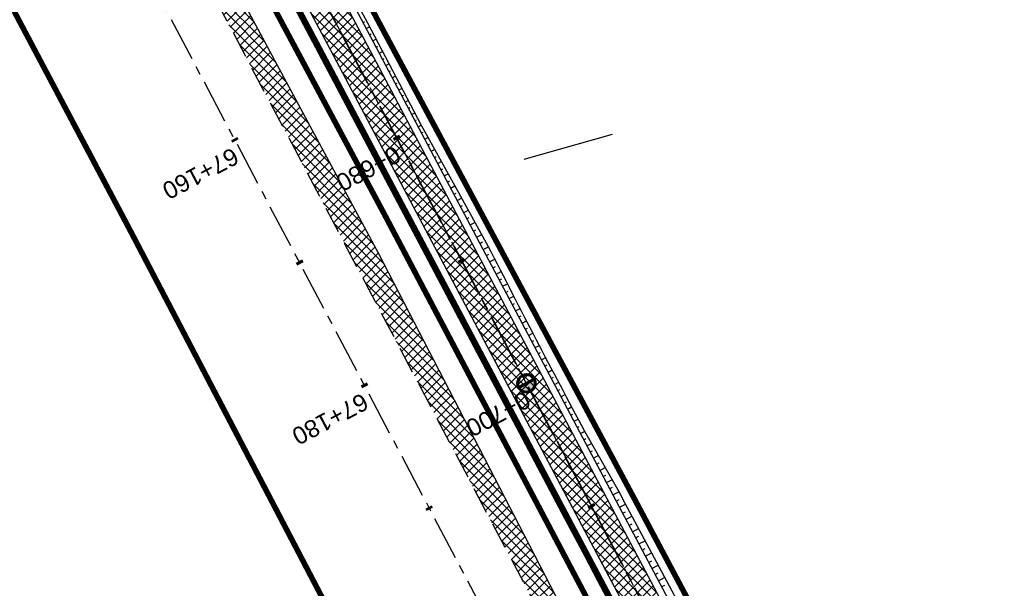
# Model space of a CAD drawing. Header units: metres. Extents: x 7529682 to 7533751, y 5721195 to 5727842.
# Tile 145 of 210: x 7530007 to 7530078, y 5727164 to 5727205. Entities that reach past the tile are written whole.
import ezdxf

# ---------------------------------------------------------------- set-up
doc = ezdxf.new("R2010")
doc.units = ezdxf.units.M
for name, pattern in [('817-dzialki-09-05-04$0$HIDDEN', [0.375, 0.25, -0.125]), ('ACAD_ISO05W100', [33, 24, -3, 0, -3, 0, -3]), ('CENTER', [50.8, 31.75, -6.35, 6.35, -6.35]), ('CENTER2', [28.575, 19.05, -3.175, 3.175, -3.175]), ('HIDDEN', [9.525, 6.35, -3.175])]:
    doc.linetypes.add(name, pattern=pattern)
for name, color, linetype in [('C-DROGI-SYTUACJA', 7, 'Continuous'), ('C-DROGI-SYTUACJA-ETYKIETY', 7, 'Continuous'), ('D-hatch-pobocza', 131, 'Continuous'), ('D-pobocza', 60, 'Continuous'), ('D-rowy', 160, 'Continuous'), ('D-skarpa', 2, 'Continuous'), ('D-skarpa-kreskowanie', 2, 'Continuous')]:
    doc.layers.add(name, color=color, linetype=linetype)
for name, color, linetype, lineweight, true_color in [('D-ewidencja-numery', 7, 'Continuous', 50, 0x40ff00), ('D-hatch-ciag-pieszo-rowerowy', 7, 'Continuous', 13, 0xff9f80), ('D-LR-etap-III', 7, '817-dzialki-09-05-04$0$HIDDEN', 50, 0x00008f), ('D-podzialy-dzialek-Kobior', 7, 'Continuous', 30, 0xff0040)]:
    doc.layers.add(name, color=color, linetype=linetype, lineweight=lineweight, true_color=true_color)
for name, color, linetype, lineweight in [('D-krawędzie', 3, 'Continuous', 30), ('D-obrzeża', 2, 'Continuous', 30), ('D-oś', 10, 'CENTER', 30), ('D-pas-drogowy', 7, 'ACAD_ISO05W100', 50)]:
    doc.layers.add(name, color=color, linetype=linetype, lineweight=lineweight)
doc.layers.add('poprzeczki', color=7, linetype='Continuous', true_color=0x0000c7)
doc.styles.get("Standard").update_dxf_attribs({"font": 'arial.ttf'})
pattern_1 = [(45, (0, 0), (-0.33675960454, 0.33675960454), []), (135, (0, 0), (-0.33675960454, -0.33675960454), [])]

# ---------------------------------------------------------------- blocks, each defined once
blk = doc.blocks.new('AeccTickLine')
at = {"color": 0, "linetype": 'ByBlock', "lineweight": -2}
blk.add_line((0, 1), (0, -1), dxfattribs=at)
blk = doc.blocks.new('kilometraz')
at = {"linetype": 'ByBlock', "lineweight": -2}
blk.add_hatch(color=0, dxfattribs=at).paths.add_polyline_path([(0, -0.28125, 0.41421356), (0.28125, 0, 0.41421356), (0, 0.28125)])
at = {"color": 0, "linetype": 'ByBlock', "lineweight": -2}
blk.add_line((0, 0.28125), (0, -0.28125), dxfattribs=at)
blk.add_circle((0, 0), 0.28125, dxfattribs=at)

msp = doc.modelspace()

# ---------------------------------------------------------------- hatches: boundary and pattern name
at = {"layer": 'D-hatch-ciag-pieszo-rowerowy'}
h = msp.add_hatch(dxfattribs=at)
h.set_pattern_fill('ANSI37', color=256, scale=0.15, style=0)
h.set_pattern_definition(pattern_1)
h.paths.add_polyline_path([(7530087.679, 5727092.356), (7530089.826, 5727093.645), (7530088.918, 5727095.394), (7530067.691, 5727136.19), (7530050.056, 5727169.469), (7530031.716, 5727204.157), (7530016.024, 5727233.702), (7529998.202, 5727267.634), (7529996.2, 5727266.069), (7530013.813, 5727232.534), (7530029.507, 5727202.986), (7530047.847, 5727168.299), (7530065.478, 5727135.027), (7530086.699, 5727094.242)])
at = {"layer": 'D-hatch-pobocza'}
h = msp.add_hatch(dxfattribs=at)
h.set_pattern_fill('ANSI37', color=256, scale=0.15, style=0)
h.set_pattern_definition(pattern_1)
h.paths.add_polyline_path([(7530033.2, 5727187.89), (7530019.74, 5727212.96), (7530009.31, 5727233.03), (7529993.271, 5727263.708), (7529991.738, 5727262.452), (7530006.702, 5727234.141), (7530044.198, 5727163.133), (7530082.89, 5727090.2), (7530088.411, 5727079.773), (7530090.482, 5727079.128), (7530082.53, 5727094.32), (7530071.3, 5727115.82), (7530059.02, 5727138.69), (7530045.92, 5727163.31)])

# ---------------------------------------------------------------- linework, layer by layer
at = {"layer": 'C-DROGI-SYTUACJA', "color": 10, "linetype": 'CENTER2', "lineweight": 35, "ltscale": 0.2}
msp.add_lwpolyline([(7529994.785, 5727271.452), (7530014.919, 5727233.118), (7530030.611, 5727203.571), (7530048.952, 5727168.884), (7530066.584, 5727135.609), (7530088.792, 5727092.929), (7530119.442, 5727037.047), (7530133.98, 5727010.094), (7530160.017, 5726961.45), (7530183.787, 5726917.333), (7530204.666, 5726877.528), (7530227.909, 5726832.904), (7530259.102, 5726774.826, 0.063585), (7530264.989, 5726766.578), (7530268.47, 5726762.818, -0.065084), (7530272.969, 5726756.475), (7530281.424, 5726740.504, -0.065084)], format="xyb", dxfattribs=at)
at = {"layer": 'D-ewidencja-numery', "color": 12, "ltscale": 15, "true_color": 0xc70000}
msp.add_lwpolyline([(7529996.497, 5727273.662), (7530017.541, 5727234.203), (7530033.054, 5727204.864), (7530051.623, 5727170.223), (7530069.277, 5727137.016), (7530089.385, 5727097.534), (7530109.713, 5727060.747), (7530136.77, 5727011.64), (7530162.447, 5726962.744), (7530187.674, 5726916.992), (7530207.821, 5726879.335), (7530230.626, 5726834.519), (7530262.288, 5726776.618), (7530277.51, 5726760.213), (7530286.037, 5726744.107)], dxfattribs=at)
at = {"layer": 'D-krawędzie', "linetype": 'HIDDEN', "ltscale": 0.3}
msp.add_lwpolyline([(7529971.476, 5727300.786), (7530006.702, 5727234.141), (7530044.198, 5727163.133), (7530082.89, 5727090.2), (7530098.687, 5727060.362), (7530131.998, 5726997.21), (7530163.822, 5726937.097), (7530204.081, 5726861.013), (7530247.82, 5726778.438), (7530252.22, 5726770.26), (7530259.735, 5726756.9), (7530263.782, 5726749.287), (7530270.196, 5726737.096), (7530272.433, 5726732.819), (7530276.009, 5726725.598), (7530279.7, 5726718.02)], dxfattribs=at)
at = {"layer": 'D-LR-etap-III', "ltscale": 10, "flags": 128}
msp.add_lwpolyline([(7531750.474, 5723895.103, 0.4, 0.4, 0), (7531750.505, 5723895.13, 0.4, 0.4, 0), (7531682.71, 5724022.92, 0.4, 0.4, 0), (7531619.177, 5724147.204, 0.4, 0.4, 0), (7531592.309, 5724198.489, 0.4, 0.4, 0), (7531553.264, 5724272.919, 0.4, 0.4, 0), (7531504.02, 5724366.79, 0.4, 0.4, 0), (7531482.09, 5724407.62, 0.4, 0.4, 0), (7531412.35, 5724541.183, 0.4, 0.4, 0), (7531388.464, 5724586.93, 0.4, 0.4, 0), (7531345.12, 5724669.94, 0.4, 0.4, 0), (7531127.66, 5725081.67, 0.4, 0.4, 0), (7531059.253, 5725211.041, 0.4, 0.4, 0), (7531008.007, 5725307.954, 0.4, 0.4, 0), (7530964.182, 5725390.836, 0.4, 0.4, 0), (7530914.557, 5725484.684, 0.4, 0.4, 0), (7530865.243, 5725577.494, 0.4, 0.4, 0), (7530840.085, 5725624.059, 0.4, 0.4, 0), (7530802.56, 5725694.925, 0.4, 0.4, 0), (7530755.54, 5725787.51, 0.4, 0.4, 0), (7530708.718, 5725876.303, 0.4, 0.4, 0), (7530695.12, 5725902.09, 0.4, 0.4, 0), (7530642.914, 5726001.078, 0.4, 0.4, 0), (7530634.935, 5726016.147, 0.4, 0.4, 0), (7530610.82, 5726061.93, 0.4, 0.4, 0), (7530610.82, 5726061.93, 0.4, 0.4, 0), (7530607.21, 5726063.51, 0.4, 0.4, 0), (7530597.42, 5726080.68, 0.4, 0.4, 0), (7530591.16, 5726088.44, 0.4, 0.4, 0), (7530581.28, 5726107.21, 0.4, 0.4, 0), (7530571.29, 5726130.56, 0.4, 0.4, 0), (7530549.555, 5726171.527, 0.4, 0.4, 0), (7530531.014, 5726206.474, 0.4, 0.4, 0), (7530516.461, 5726236.017, 0.4, 0.4, 0), (7530500.799, 5726266.141, 0.4, 0.4, 0), (7530491.35, 5726283.94, 0.4, 0.4, 0), (7530482.4, 5726303.41, 0.4, 0.4, 0), (7530482.4, 5726303.41, 0.4, 0.4, 0), (7530450.41, 5726357.28, 0.4, 0.4, 0), (7530397.759, 5726458.5, 0.4, 0.4, 0), (7530334.708, 5726583.665, 0.4, 0.4, 0), (7530303.939, 5726645.168, 0.4, 0.4, 0), (7530300.51, 5726651.778, 0.4, 0.4, 0), (7530289.214, 5726671.967, 0.4, 0.4, 0), (7530281.54, 5726685.57, 0.4, 0.4, 0), (7530261.371, 5726724.163, 0.4, 0.4, 0), (7530254.03, 5726738.21, 0.4, 0.4, 0), (7530197.22, 5726845.06, 0.4, 0.4, 0), (7530194.71, 5726849.15, 0.4, 0.4, 0), (7530195.92, 5726850.75, 0.4, 0.4, 0), (7530170.547, 5726892.961, 0.4, 0.4, 0), (7530143.175, 5726945.066, 0.4, 0.4, 0), (7530105.06, 5727018.32, 0.4, 0.4, 0), (7530100.06, 5727027.16, 0.4, 0.4, 0), (7530062.319, 5727099.625, 0.4, 0.4, 0), (7530015.379, 5727189.42, 0.4, 0.4, 0), (7529983.208, 5727250.207, 0.4, 0.4, 0), (7529953.284, 5727306.747, 0.4, 0.4, 0), (7529900.671, 5727406.159, 0.4, 0.4, 0), (7529890.63, 5727425.131, 0.4, 0.4, 0), (7529875.155, 5727454.426, 0.4, 0.4, 0), (7529857.56, 5727487.787, 0.4, 0.4, 0), (7529835.194, 5727530.193, 0.4, 0.4, 0), (7529811.741, 5727574.662, 0.4, 0.4, 0), (7529792.102, 5727611.923, 0.4, 0.4, 0), (7529768.066, 5727657.47, 0.4, 0.4, 0), (7529755.211, 5727682.131, 0.4, 0.4, 0), (7529753.31, 5727681.13, 0.4, 0.4, 0), (7529739.21, 5727707.77, 0.4, 0.4, 0), (7529735.395, 5727711.252, 0.4, 0.4, 0), (7529725.42, 5727730.2, 0.4, 0.4, 0), (7529723.55, 5727729.88, 0.4, 0.4, 0), (7529695.567, 5727782.932, 0.4, 0.4, 0), (7529717.68, 5727794.024, 0.4, 0.4, 0), (7529736.275, 5727758.647, 0.4, 0.4, 0), (7529736.275, 5727758.647, 0.4, 0.4, 0), (7529744.511, 5727750.406, 0.4, 0.4, 0), (7529744.511, 5727750.406, 0.4, 0.4, 0), (7529750.283, 5727738.55, 0.4, 0.4, 0), (7529777.109, 5727687.569, 0.4, 0.4, 0), (7529796.515, 5727651.33, 0.4, 0.4, 0), (7529814.938, 5727616.793, 0.4, 0.4, 0), (7529839.007, 5727572.304, 0.4, 0.4, 0), (7529860.618, 5727532.509, 0.4, 0.4, 0), (7529882.349, 5727491.504, 0.4, 0.4, 0), (7529904.865, 5727449.096, 0.4, 0.4, 0), (7529920.747, 5727418.885, 0.4, 0.4, 0), (7529946.677, 5727368.547, 0.4, 0.4, 0), (7529972.025, 5727320.573, 0.4, 0.4, 0), (7529987.74, 5727290.153, 0.4, 0.4, 0), (7529996.497, 5727273.662, 0.4, 0.4, 0), (7530017.541, 5727234.203, 0.4, 0.4, 0), (7530033.054, 5727204.864, 0.4, 0.4, 0), (7530051.623, 5727170.223, 0.4, 0.4, 0), (7530069.277, 5727137.016, 0.4, 0.4, 0), (7530089.385, 5727097.534, 0.4, 0.4, 0), (7530109.713, 5727060.747, 0.4, 0.4, 0), (7530136.77, 5727011.64, 0.4, 0.4, 0), (7530162.447, 5726962.744, 0.4, 0.4, 0), (7530187.674, 5726916.992, 0.4, 0.4, 0), (7530207.821, 5726879.335, 0.4, 0.4, 0), (7530230.626, 5726834.519, 0.4, 0.4, 0), (7530262.288, 5726776.618, 0.4, 0.4, 0), (7530277.51, 5726760.213, 0.4, 0.4, 0), (7530286.037, 5726744.107, 0.4, 0.4, 0), (7530288.097, 5726735.884, 0.4, 0.4, 0), (7530290.394, 5726725.047, 0.4, 0.4, 0), (7530296.177, 5726713.583, 0.4, 0.4, 0), (7530302.726, 5726701.182, 0.4, 0.4, 0), (7530325.685, 5726657.466, 0.4, 0.4, 0), (7530343.244, 5726623.649, 0.4, 0.4, 0), (7530360.23, 5726591.747, 0.4, 0.4, 0), (7530383.209, 5726548.059, 0.4, 0.4, 0), (7530406.018, 5726503.606, 0.4, 0.4, 0), (7530427.465, 5726462.62, 0.4, 0.4, 0), (7530447.928, 5726424.388, 0.4, 0.4, 0), (7530471.127, 5726379.921, 0.4, 0.4, 0), (7530490.501, 5726343.033, 0.4, 0.4, 0), (7530509.499, 5726306.733, 0.4, 0.4, 0), (7530529.89, 5726267.244, 0.4, 0.4, 0), (7530543.852, 5726238.99, 0.4, 0.4, 0), (7530554.809, 5726218.944, 0.4, 0.4, 0), (7530559.027, 5726212.223, 0.4, 0.4, 0), (7530563.061, 5726206.41, 0.4, 0.4, 0), (7530566.934, 5726200.464, 0.4, 0.4, 0), (7530569.771, 5726194.902, 0.4, 0.4, 0), (7530571.473, 5726191.282, 0.4, 0.4, 0), (7530572.839, 5726188.025, 0.4, 0.4, 0), (7530575.295, 5726182.035, 0.4, 0.4, 0), (7530579.737, 5726173.306, 0.4, 0.4, 0), (7530583.3, 5726167.41, 0.4, 0.4, 0), (7530593.4, 5726163.33, 0.4, 0.4, 0), (7530598.618, 5726155.264, 0.4, 0.4, 0), (7530608.258, 5726140.497, 0.4, 0.4, 0), (7530603.27, 5726136.83, 0.4, 0.4, 0), (7530606.53, 5726131.84, 0.4, 0.4, 0), (7530604.239, 5726124.217, 0.4, 0.4, 0), (7530605.847, 5726121.63, 0.4, 0.4, 0), (7530608.972, 5726116.164, 0.4, 0.4, 0), (7530618.114, 5726097.791, 0.4, 0.4, 0), (7530651.213, 5726034.96, 0.4, 0.4, 0), (7530670.244, 5725998.611, 0.4, 0.4, 0), (7530698.075, 5725945.953, 0.4, 0.4, 0), (7530716.506, 5725911.305, 0.4, 0.4, 0), (7530735.223, 5725875.667, 0.4, 0.4, 0), (7530752.504, 5725842.155, 0.4, 0.4, 0), (7530778.311, 5725793.501, 0.4, 0.4, 0), (7530797.5, 5725756.382, 0.4, 0.4, 0), (7530812.519, 5725728.289, 0.4, 0.4, 0), (7530820.039, 5725713.16, 0.4, 0.4, 0), (7530822.422, 5725710.194, 0.4, 0.4, 0), (7530833.155, 5725688.801, 0.4, 0.4, 0), (7530849.629, 5725656.159, 0.4, 0.4, 0), (7530867.983, 5725621.964, 0.4, 0.4, 0), (7530872.63, 5725612.888, 0.4, 0.4, 0), (7530880.354, 5725597.595, 0.4, 0.4, 0), (7530883.839, 5725593.389, 0.4, 0.4, 0), (7530891.782, 5725587.763, 0.4, 0.4, 0), (7530895.039, 5725584.281, 0.4, 0.4, 0), (7530897.034, 5725580.941, 0.4, 0.4, 0), (7530900.952, 5725579.946, 0.4, 0.4, 0), (7530904.81, 5725571.977, 0.4, 0.4, 0), (7530903.682, 5725568.566, 0.4, 0.4, 0), (7530908.901, 5725558.845, 0.4, 0.4, 0), (7530910.252, 5725545.672, 0.4, 0.4, 0), (7530912.873, 5725538.646, 0.4, 0.4, 0), (7530945.278, 5725478.464, 0.4, 0.4, 0), (7530959.692, 5725450.246, 0.4, 0.4, 0), (7531002.827, 5725368.192, 0.4, 0.4, 0), (7531044.704, 5725290.314, 0.4, 0.4, 0), (7531064.099, 5725253.213, 0.4, 0.4, 0), (7531083.01, 5725216.678, 0.4, 0.4, 0), (7531113.013, 5725158.466, 0.4, 0.4, 0), (7531137.364, 5725113.071, 0.4, 0.4, 0), (7531150.831, 5725086.712, 0.4, 0.4, 0), (7531159.746, 5725076.641, 0.4, 0.4, 0), (7531166.31, 5725074.58, 0.4, 0.4, 0), (7531172.29, 5725062.58, 0.4, 0.4, 0), (7531170.59, 5725055.606, 0.4, 0.4, 0), (7531173.733, 5725044.081, 0.4, 0.4, 0), (7531215.342, 5724964.86, 0.4, 0.4, 0), (7531238.054, 5724921.685, 0.4, 0.4, 0), (7531262.39, 5724875.283, 0.4, 0.4, 0), (7531295.587, 5724811.266, 0.4, 0.4, 0), (7531348.488, 5724712.363, 0.4, 0.4, 0), (7531363.741, 5724682.684, 0.4, 0.4, 0), (7531366.987, 5724675.865, 0.4, 0.4, 0), (7531382.541, 5724646.111, 0.4, 0.4, 0), (7531401.299, 5724610.875, 0.4, 0.4, 0), (7531428.965, 5724558.862, 0.4, 0.4, 0), (7531449.111, 5724520.398, 0.4, 0.4, 0), (7531477.293, 5724465.831, 0.4, 0.4, 0), (7531500.996, 5724421.113, 0.4, 0.4, 0), (7531512.122, 5724400.549, 0.4, 0.4, 0), (7531513.782, 5724396.757, 0.4, 0.4, 0), (7531526.32, 5724379.39, 0.4, 0.4, 0), (7531566.784, 5724302.736, 0.4, 0.4, 0), (7531612.277, 5724225.61, 0.4, 0.4, 0), (7531620.493, 5724210.548, 0.4, 0.4, 0), (7531631.578, 5724196.258, 0.4, 0.4, 0), (7531653.484, 5724152.434, 0.4, 0.4, 0), (7531661.151, 5724128.494, 0.4, 0.4, 0), (7531673.881, 5724101.186, 0.4, 0.4, 0), (7531684.691, 5724081.184, 0.4, 0.4, 0), (7531699.212, 5724051.17, 0.4, 0.4, 0), (7531704.034, 5724040.584, 0.4, 0.4, 0), (7531704.034, 5724040.584, 0.4, 0.4, 0), (7531703.913, 5724037.17, 0.4, 0.4, 0), (7531736.42, 5723969.232, 0.4, 0.4, 0), (7531738.285, 5723967.699, 0.4, 0.4, 0), (7531742.181, 5723962.346, 0.4, 0.4, 0), (7531744.286, 5723958.616, 0.4, 0.4, 0), (7531755.393, 5723944.193, 0.4, 0.4, 0), (7531758.69, 5723936.76, 0.4, 0.4, 0), (7531780.08, 5723929.25, 0.4, 0.4, 0), (7531792.612, 5723906.338, 0.4, 0.4, 0), (7531792.612, 5723906.338, 0.4, 0.4, 0), (7531756.962, 5723883.055, 0.4, 0.4, 0), (7531750.46, 5723895.13, 0.4, 0.4, 0), (7531750.46, 5723895.13, 0, 0, 0)], format="xyseb", dxfattribs=at)
at = {"layer": 'D-obrzeża'}
for points in [[(7530255.071, 5726779.69), (7530226.804, 5726832.32), (7530203.558, 5726876.949), (7530182.683, 5726916.746), (7530158.916, 5726960.858), (7530132.878, 5727009.502), (7530118.344, 5727036.45), (7530087.65, 5727092.412), (7530086.699, 5727094.242), (7530065.478, 5727135.027), (7530047.847, 5727168.299), (7530029.507, 5727202.986), (7530013.813, 5727232.534), (7529993.681, 5727270.865)], [(7530097.92, 5727078.885), (7530089.894, 5727093.518), (7530067.691, 5727136.19), (7530050.056, 5727169.469), (7530031.716, 5727204.157), (7530016.024, 5727233.702), (7529998.205, 5727267.629)]]:
    msp.add_lwpolyline(points, dxfattribs=at)
at = {"layer": 'D-oś', "ltscale": 0.1}
msp.add_lwpolyline([(7530281.407, 5726707.304), (7530276.579, 5726716.435), (7530272.867, 5726724.055), (7530269.314, 5726731.231), (7530267.097, 5726735.47), (7530260.688, 5726747.65), (7530256.664, 5726755.22), (7530249.153, 5726768.573), (7530244.732, 5726776.79), (7530200.988, 5726859.376), (7530160.728, 5726935.459), (7530128.903, 5726995.575), (7530095.593, 5727058.727), (7530079.798, 5727088.56), (7530041.105, 5727161.496), (7530003.607, 5727232.506), (7529968.381, 5727299.153)], dxfattribs=at)
at = {"layer": 'D-oś', "ltscale": 0.03}
msp.add_lwpolyline([(7529994.785, 5727271.452), (7530014.919, 5727233.118), (7530030.611, 5727203.571), (7530048.952, 5727168.884), (7530066.584, 5727135.609), (7530088.792, 5727092.929), (7530119.442, 5727037.047), (7530133.98, 5727010.094), (7530160.017, 5726961.45), (7530183.787, 5726917.333), (7530204.666, 5726877.528), (7530227.909, 5726832.904), (7530259.102, 5726774.826, 0.063585), (7530264.989, 5726766.578), (7530268.47, 5726762.818, -0.065084), (7530272.969, 5726756.475), (7530281.424, 5726740.504, -0.065084), (7530284.142, 5726733.217), (7530284.891, 5726729.972, 0.064463), (7530289.362, 5726717.937), (7530322.484, 5726654.998)], format="xyb", dxfattribs=at)
at = {"layer": 'D-pas-drogowy', "ltscale": 0.2, "flags": 128}
msp.add_lwpolyline([(7531633.019, 5724182.834, 0.4, 0.4, 0), (7531617.559, 5724211.608, 0.4, 0.4, 0), (7531566.784, 5724302.736, 0.4, 0.4, 0), (7531538.419, 5724356.47, 0.4, 0.4, 0), (7531526.32, 5724379.39, 0.4, 0.4, 0), (7531516.102, 5724393.607, 0.4, 0.4, 0.001485), (7531513.78, 5724396.838, 0.4, 0.4, 0), (7531501.87, 5724413.41, 0.4, 0.4, 0), (7531474.926, 5724464.508, 0.4, 0.4, 0), (7531446.2, 5724518.992, 0.4, 0.4, 0), (7531424.962, 5724559.262, 0.4, 0.4, 0), (7531398.444, 5724609.566, 0.4, 0.4, 0), (7531379.647, 5724645.216, 0.4, 0.4, 0), (7531365.23, 5724672.56, 0.4, 0.4, 0), (7531341.306, 5724717.915, 0.4, 0.4, 0), (7531312.9, 5724771.789, 0.4, 0.4, 0), (7531292.591, 5724810.307, 0.4, 0.4, 0), (7531259.392, 5724873.271, 0.4, 0.4, 0), (7531233.74, 5724921.923, 0.4, 0.4, 0), (7531203.073, 5724980.092, 0.4, 0.4, 0), (7531173.471, 5725036.225, 0.4, 0.4, 0), (7531168.27, 5725046.09, 0.4, 0.4, 0), (7531172.29, 5725062.58, 0.4, 0.4, 0), (7531166.31, 5725074.58, 0.4, 0.4, 0), (7531150.32, 5725079.6, 0.4, 0.4, 0), (7531141.5, 5725096.43, 0.4, 0.4, 0), (7531109.312, 5725157.814, 0.4, 0.4, 0), (7531086.641, 5725201.048, 0.4, 0.4, 0), (7531059.198, 5725253.384, 0.4, 0.4, 0), (7531028.207, 5725312.489, 0.4, 0.4, 0), (7530999.105, 5725367.99, 0.4, 0.4, 0), (7530956.248, 5725449.725, 0.4, 0.4, 0), (7530924.398, 5725510.464, 0.4, 0.4, 0), (7530897.51, 5725561.74, 0.4, 0.4, 0), (7530894.46, 5725566.14, 0.4, 0.4, 0), (7530892.16, 5725570.49, 0.4, 0.4, 0), (7530869.363, 5725613.307, 0.4, 0.4, 0), (7530861.694, 5725627.705, 0.4, 0.4, 0), (7530852.74, 5725644.52, 0.4, 0.4, 0), (7530831.51, 5725684.2, 0.4, 0.4, 0), (7530811.13, 5725722.52, 0.4, 0.4, 0), (7530792.348, 5725757.941, 0.4, 0.4, 0), (7530768.03, 5725803.8, 0.4, 0.4, 0), (7530748.769, 5725840.179, 0.4, 0.4, 0), (7530727.7, 5725879.97, 0.4, 0.4, 0), (7530712.098, 5725909.545, 0.4, 0.4, 0), (7530693.644, 5725944.645, 0.4, 0.4, 0), (7530665.702, 5725997.539, 0.4, 0.4, 0), (7530641.76, 5726042.88, 0.4, 0.4, 0), (7530616.5, 5726091.48, 0.4, 0.4, 0), (7530604.628, 5726114.32, 0.4, 0.4, -0.007763), (7530602.5, 5726118.43, 0.4, 0.4, 0), (7530603.992, 5726123.395, 0.4, 0.4, 0), (7530606.53, 5726131.84, 0.4, 0.4, 0), (7530603.27, 5726136.83, 0.4, 0.4, 0), (7530593.776, 5726151.369, 0.4, 0.4, 0), (7530590.203, 5726156.84, 0.4, 0.4, 0), (7530583.3, 5726167.41, 0.4, 0.4, 0), (7530580.578, 5726170.428, 0.4, 0.4, 0), (7530575.85, 5726175.67, 0.4, 0.4, 0), (7530569.01, 5726186.66, 0.4, 0.4, 0), (7530562.555, 5726199.189, 0.4, 0.4, 0), (7530555.67, 5726211.39, 0.4, 0.4, 0), (7530548.29, 5726224.23, 0.4, 0.4, 0), (7530540.58, 5726237.71, 0.4, 0.4, 0), (7530532.68, 5726252.65, 0.4, 0.4, 0), (7530524.06, 5726269.35, 0.4, 0.4, 0), (7530502.82, 5726309.91, 0.4, 0.4, 0), (7530488.83, 5726336.63, 0.4, 0.4, 0), (7530466.03, 5726380.16, 0.4, 0.4, 0), (7530438.47, 5726432.77, 0.4, 0.4, 0), (7530424.53, 5726459.09, 0.4, 0.4, 0), (7530401.63, 5726502.97, 0.4, 0.4, 0), (7530383.38, 5726538.06, 0.4, 0.4, 0), (7530353.97, 5726593.52, 0.4, 0.4, 0), (7530338.47, 5726622.74, 0.4, 0.4, 0), (7530322.01, 5726653.88, 0.4, 0.4, 0), (7530297.54, 5726700.33, 0.4, 0.4, 0), (7530287.38, 5726719.6, 0.4, 0.4, 0), (7530285.95, 5726722.316, 0.4, 0.4, 0), (7530280.26, 5726733.12, 0.4, 0.4, 0), (7530266.73, 5726758.74, 0.4, 0.4, 0), (7530260.42, 5726770.47, 0.4, 0.4, 0), (7530253.25, 5726783.82, 0.4, 0.4, 0), (7530244.95, 5726799.33, 0.4, 0.4, 0), (7530239.39, 5726808.49, 0.4, 0.4, 0), (7530238.29, 5726807.9, 0.4, 0.4, 0), (7530218.11, 5726850.67, 0.4, 0.4, 0), (7530175.907, 5726928.168, 0.4, 0.4, 0), (7530096.68, 5727076.15, 0.4, 0.4, 0), (7530094.68, 5727079.89, 0.4, 0.4, 0), (7530064.597, 5727135.523, 0.4, 0.4, 0), (7530046.731, 5727168.892, 0.4, 0.4, 0), (7530025.803, 5727208.461, 0.4, 0.4, 0), (7530012.847, 5727232.979, 0.4, 0.4, 0), (7529994.15, 5727268.45, 0.4, 0.4, 0), (7529981.671, 5727291.93, 0.4, 0.4, 0), (7529949.89, 5727351.73, 0.4, 0.4, 0), (7529924.75, 5727399.03, 0.4, 0.4, 0), (7529915.516, 5727417.1, 0.4, 0.4, 0), (7529885.83, 5727475.19, 0.4, 0.4, 0), (7529862.56, 5727519.97, 0.4, 0.4, 0), (7529852.985, 5727538.191, 0.4, 0.4, 0), (7529836.513, 5727569.511, 0.4, 0.4, 0), (7529815.369, 5727609.141, 0.4, 0.4, 0), (7529792.795, 5727651.247, 0.4, 0.4, 0), (7529774.199, 5727685.858, 0.4, 0.4, 0), (7529746.966, 5727736.059, 0.4, 0.4, 0), (7529733.92, 5727757.62, 0.4, 0.4, 0), (7529708.607, 5727806.389, 0.4, 0.4, 0), (7529688.492, 5727796.345, 0.4, 0.4, 0), (7529723.55, 5727729.88, 0.4, 0.4, 0), (7529725.42, 5727730.2, 0.4, 0.4, 0), (7529735.38, 5727711.28, 0.4, 0.4, 0), (7529739.21, 5727707.77, 0.4, 0.4, 0), (7529753.31, 5727681.13, 0.4, 0.4, 0), (7529755.178, 5727682.114, 0.4, 0.4, 0), (7529792.102, 5727611.923, 0.4, 0.4, 0), (7529811.741, 5727574.662, 0.4, 0.4, 0), (7529835.194, 5727530.193, 0.4, 0.4, 0), (7529857.56, 5727487.787, 0.4, 0.4, 0), (7529875.155, 5727454.426, 0.4, 0.4, 0), (7529890.63, 5727425.131, 0.4, 0.4, 0), (7529900.671, 5727406.159, 0.4, 0.4, 0), (7529953.284, 5727306.747, 0.4, 0.4, 0), (7529983.208, 5727250.207, 0.4, 0.4, 0), (7530015.379, 5727189.42, 0.4, 0.4, 0), (7530062.319, 5727099.625, 0.4, 0.4, 0), (7530100.06, 5727027.16, 0.4, 0.4, 0), (7530105.06, 5727018.32, 0.4, 0.4, 0), (7530143.175, 5726945.066, 0.4, 0.4, 0), (7530170.547, 5726892.961, 0.4, 0.4, 0), (7530195.92, 5726850.75, 0.4, 0.4, 0), (7530194.71, 5726849.15, 0.4, 0.4, 0), (7530197.22, 5726845.06, 0.4, 0.4, 0), (7530254.03, 5726738.21, 0.4, 0.4, 0), (7530261.371, 5726724.163, 0.4, 0.4, 0), (7530281.54, 5726685.57, 0.4, 0.4, 0), (7530289.214, 5726671.967, 0.4, 0.4, 0), (7530300.51, 5726651.778, 0.4, 0.4, 0), (7530303.939, 5726645.168, 0.4, 0.4, 0), (7530334.708, 5726583.665, 0.4, 0.4, 0), (7530397.759, 5726458.5, 0.4, 0.4, 0), (7530450.41, 5726357.28, 0.4, 0.4, 0), (7530482.4, 5726303.41, 0.4, 0.4, 0), (7530483.688, 5726301.003, 0.4, 0.4, 0), (7530491.35, 5726283.94, 0.4, 0.4, 0), (7530512.67, 5726243.78, 0.4, 0.4, 0), (7530529.43, 5726209.46, 0.4, 0.4, 0), (7530571.29, 5726130.56, 0.4, 0.4, 0), (7530581.28, 5726107.21, 0.4, 0.4, 0), (7530591.16, 5726088.44, 0.4, 0.4, 0), (7530597.42, 5726080.68, 0.4, 0.4, 0), (7530607.21, 5726063.51, 0.4, 0.4, 0), (7530610.82, 5726061.93, 0.4, 0.4, 0), (7530634.935, 5726016.147, 0.4, 0.4, 0), (7530642.914, 5726001.078, 0.4, 0.4, 0), (7530695.12, 5725902.09, 0.4, 0.4, 0), (7530708.718, 5725876.303, 0.4, 0.4, 0), (7530755.54, 5725787.51, 0.4, 0.4, 0), (7530802.56, 5725694.925, 0.4, 0.4, 0), (7530840.085, 5725624.059, 0.4, 0.4, 0), (7530865.243, 5725577.494, 0.4, 0.4, 0), (7530914.557, 5725484.684, 0.4, 0.4, 0), (7530964.182, 5725390.836, 0.4, 0.4, 0), (7531008.007, 5725307.954, 0.4, 0.4, 0), (7531059.253, 5725211.041, 0.4, 0.4, 0), (7531127.66, 5725081.67, 0.4, 0.4, 0), (7531345.12, 5724669.94, 0.4, 0.4, 0), (7531388.464, 5724586.93, 0.4, 0.4, 0), (7531412.35, 5724541.183, 0.4, 0.4, 0), (7531482.09, 5724407.62, 0.4, 0.4, 0), (7531504.02, 5724366.79, 0.4, 0.4, 0), (7531519.374, 5724337.52, 0.4, 0.4, 0), (7531563.749, 5724252.932, 0.4, 0.4, 0), (7531602.175, 5724179.681, 0.4, 0.4, 0), (7531619.177, 5724147.204, 0.4, 0.4, 0), (7531625.038, 5724135.635, 0.4, 0.4, 0), (7531656.796, 5724073.316, 0.4, 0.4, 0), (7531675.12, 5724037.36, 0.4, 0.4, 0), (7531682.71, 5724022.92, 0.4, 0.4, 0), (7531705.565, 5723979.811, 0.4, 0.4, 0), (7531736.606, 5723921.262, 0.4, 0.4, 0), (7531750.46, 5723895.13, 0.4, 0.4, 0), (7531740.77, 5723886.56, 0.4, 0.4, 0), (7531732.86, 5723885, 0.4, 0.4, 0), (7531722.18, 5723887.77, 0.4, 0.4, 0), (7531729.87, 5723862.17, 0.4, 0.4, 0), (7531742.92, 5723861.93, 0.4, 0.4, 0), (7531763.71, 5723859.52, 0.4, 0.4, 0), (7531768.42, 5723854.12, 0.4, 0.4, 0), (7531787.42, 5723817.97, 0.4, 0.4, 0), (7531795.57, 5723809.82, 0.4, 0.4, 0), (7531816.347, 5723819.85, 0.4, 0.4, 0), (7531816.347, 5723819.85, 0.4, 0.4, 0), (7531805.06, 5723843.23, 0.4, 0.4, 0), (7531803.61, 5723886.23, 0.4, 0.4, 0), (7531803.61, 5723886.23, 0.4, 0.4, 0), (7531780.08, 5723929.25, 0.4, 0.4, 0), (7531758.69, 5723936.76, 0.4, 0.4, 0), (7531749.359, 5723946.412, 0.4, 0.4, 0), (7531742.71, 5723953.29, 0.4, 0.4, 0), (7531735.177, 5723967.878, 0.4, 0.4, 0), (7531722.37, 5723992.68, 0.4, 0.4, 0), (7531705.042, 5724030.886, 0.4, 0.4, 0), (7531699.47, 5724043.17, 0.4, 0.4, 0), (7531692.69, 5724058.11, 0.4, 0.4, 0), (7531679.672, 5724084.017, 0.4, 0.4, 0), (7531674.55, 5724094.21, 0.4, 0.4, 0), (7531666.633, 5724114.003, 0.4, 0.4, 0), (7531649, 5724153.82, 0.4, 0.4, 0), (7531641.49, 5724149.34, 0.4, 0.4, 0), (7531626.04, 5724179.34, 0.4, 0.4, 0), (7531633.03, 5724182.84, 0, 0, 0)], format="xyseb", dxfattribs=at)
at = {"layer": 'D-pobocza'}
for points in [[(7529998.605, 5727267.942), (7530016.466, 5727233.935), (7530032.157, 5727204.391), (7530050.498, 5727169.703), (7530068.134, 5727136.422), (7530090.335, 5727093.754), (7530120.98, 5727037.883), (7530135.521, 5727010.922), (7530161.559, 5726962.278), (7530185.332, 5726918.154), (7530206.217, 5726878.339), (7530218.182, 5726855.367)], [(7529995.8, 5727265.757), (7530013.371, 5727232.301), (7530029.065, 5727202.752), (7530047.405, 5727168.065), (7530065.035, 5727134.795), (7530087.248, 5727092.104), (7530117.905, 5727036.211), (7530132.438, 5727009.265), (7530158.475, 5726960.622), (7530182.241, 5726916.511), (7530203.115, 5726876.718), (7530214.73, 5726854.418)], [(7530090.482, 5727079.128), (7530082.53, 5727094.32), (7530071.3, 5727115.82), (7530059.02, 5727138.69), (7530045.92, 5727163.31), (7530033.2, 5727187.89), (7530019.74, 5727212.96), (7530009.31, 5727233.03), (7529993.271, 5727263.708)]]:
    msp.add_lwpolyline(points, dxfattribs=at)
at = {"layer": 'D-podzialy-dzialek-Kobior'}
msp.add_lwpolyline([(7530043.669, 5727194.7), (7530050.029, 5727196.5)], dxfattribs=at)
at = {"layer": 'D-rowy', "linetype": 'HIDDEN', "ltscale": 0.1, "const_width": 0.4, "flags": 128}
msp.add_lwpolyline([(7530210.965, 5726857.162), (7530158.809, 5726954.52), (7530122.465, 5727022.753), (7530095.922, 5727072.859), (7530086.314, 5727091.113), (7530063.16, 5727134.709), (7530033.596, 5727190.759), (7530021.34, 5727213.676), (7530002.619, 5727249.036), (7529995.396, 5727262.503), (7529988.789, 5727275.206), (7529976.334, 5727299.006), (7529958.125, 5727333.488), (7529939.362, 5727369.129), (7529923.146, 5727399.734), (7529918.219, 5727408.985), (7529909.126, 5727427.527), (7529905.376, 5727434.673), (7529896.192, 5727451.152), (7529887.557, 5727467.231), (7529877.124, 5727486.657), (7529866.166, 5727506.778), (7529855.76, 5727526.176), (7529840.707, 5727554.898), (7529824.518, 5727585.588), (7529810.515, 5727612.292), (7529795.682, 5727640.077), (7529780.379, 5727668.69), (7529772.315, 5727684.078), (7529762.635, 5727702.447), (7529747.007, 5727732.117), (7529740.676, 5727744.954)], dxfattribs=at)
at = {"layer": 'D-skarpa', "linetype": 'Continuous'}
msp.add_lwpolyline([(7529995.695, 5727265.674), (7529997.148, 5727263.028), (7529997.849, 5727261.702), (7530000.207, 5727257.293), (7530002.553, 5727252.877), (7530004.349, 5727249.372), (7530007.144, 5727243.993), (7530008.324, 5727238.965), (7530010.636, 5727234.532), (7530012.162, 5727231.67), (7530013.06, 5727230.142), (7530016.242, 5727226.17), (7530018.782, 5727221.858), (7530021.127, 5727217.442), (7530022.823, 5727214.238), (7530023.473, 5727213.026), (7530025.8, 5727208.601), (7530028.908, 5727202.667), (7530030.432, 5727199.742), (7530035.053, 5727190.873), (7530037.371, 5727186.443), (7530047.107, 5727167.909), (7530048.986, 5727164.303), (7530060.717, 5727142.226)], dxfattribs=at)
msp.add_lwpolyline([(7530003.399, 5727258.969, 0.009181), (7530012.808, 5727241.321), (7530012.808, 5727241.321), (7530015.231, 5727236.945), (7530016.763, 5727234.087), (7530017.535, 5727232.518), (7530019.734, 5727228.025), (7530022.127, 5727223.634), (7530026.283, 5727216.076), (7530026.954, 5727214.875), (7530029.22, 5727210.417), (7530032.389, 5727204.516), (7530033.922, 5727201.587), (7530036.252, 5727197.163), (7530038.674, 5727192.788), (7530041.094, 5727188.412, 0.005107), (7530048.02, 5727175.106), (7530050.488, 5727170.755), (7530050.929, 5727169.93), (7530052.845, 5727166.348), (7530055.203, 5727161.939)], format="xyb", dxfattribs=at)
at = {"layer": 'D-skarpa-kreskowanie', "linetype": 'Continuous'}
for p, q in [((7530028.042, 5727204.679, 107.774), (7530027.968, 5727204.64, 107.719)), ((7530032.072, 5727204.552, 107.906), (7530032.188, 5727204.613, 107.819)), ((7530028.276, 5727204.237, 107.775), (7530028.127, 5727204.158, 107.662)), ((7530028.511, 5727203.796, 107.775), (7530028.435, 5727203.755, 107.718)), ((7530032.306, 5727204.11, 107.907), (7530032.538, 5727204.232, 107.732)), ((7530032.54, 5727203.668, 107.907), (7530032.655, 5727203.729, 107.821)), ((7530028.745, 5727203.354, 107.776), (7530028.591, 5727203.272, 107.659)), ((7530028.98, 5727202.912, 107.776), (7530028.901, 5727202.871, 107.717)), ((7530032.773, 5727203.226, 107.908), (7530033.001, 5727203.346, 107.736)), ((7530029.214, 5727202.471, 107.777), (7530029.054, 5727202.386, 107.656)), ((7530033.007, 5727202.784, 107.908), (7530033.12, 5727202.844, 107.823)), ((7530033.241, 5727202.342, 107.909), (7530033.465, 5727202.46, 107.74)), ((7530029.447, 5727202.029, 107.777), (7530029.366, 5727201.986, 107.716)), ((7530029.681, 5727201.587, 107.778), (7530029.516, 5727201.499, 107.653)), ((7530033.475, 5727201.9, 107.909), (7530033.586, 5727201.959, 107.826)), ((7530033.708, 5727201.458, 107.91), (7530033.928, 5727201.574, 107.744)), ((7530029.915, 5727201.145, 107.778), (7530029.831, 5727201.1, 107.715)), ((7530033.942, 5727201.016, 107.91), (7530034.052, 5727201.074, 107.828)), ((7530030.149, 5727200.703, 107.779), (7530029.978, 5727200.612, 107.65)), ((7530030.382, 5727200.26, 107.779), (7530030.296, 5727200.215, 107.714)), ((7530034.176, 5727200.574, 107.911), (7530034.394, 5727200.689, 107.746)), ((7530034.409, 5727200.132, 107.912), (7530034.518, 5727200.189, 107.829)), ((7530030.616, 5727199.818, 107.78), (7530030.44, 5727199.726, 107.647)), ((7530030.85, 5727199.376, 107.78), (7530030.76, 5727199.329, 107.713)), ((7530034.643, 5727199.69, 107.912), (7530034.86, 5727199.805, 107.748)), ((7530031.083, 5727198.934, 107.781), (7530030.902, 5727198.839, 107.644)), ((7530034.877, 5727199.248, 107.913), (7530034.985, 5727199.305, 107.831)), ((7530035.111, 5727198.806, 107.913), (7530035.326, 5727198.92, 107.75)), ((7530031.317, 5727198.492, 107.782), (7530031.225, 5727198.444, 107.712)), ((7530031.551, 5727198.05, 107.782), (7530031.364, 5727197.952, 107.641)), ((7530035.344, 5727198.364, 107.914), (7530035.452, 5727198.421, 107.832)), ((7530035.578, 5727197.922, 107.914), (7530035.792, 5727198.035, 107.752)), ((7530031.785, 5727197.608, 107.783), (7530031.69, 5727197.558, 107.711)), ((7530035.812, 5727197.48, 107.915), (7530035.919, 5727197.536, 107.834)), ((7530032.018, 5727197.166, 107.783), (7530031.827, 5727197.065, 107.639)), ((7530032.252, 5727196.724, 107.784), (7530032.155, 5727196.673, 107.71)), ((7530036.045, 5727197.038, 107.915), (7530036.259, 5727197.15, 107.754)), ((7530036.279, 5727196.596, 107.916), (7530036.39, 5727196.654, 107.832)), ((7530032.486, 5727196.282, 107.784), (7530032.289, 5727196.178, 107.636)), ((7530032.719, 5727195.84, 107.785), (7530032.62, 5727195.788, 107.709)), ((7530036.513, 5727196.154, 107.916), (7530036.743, 5727196.275, 107.742)), ((7530036.747, 5727195.712, 107.917), (7530036.866, 5727195.775, 107.827)), ((7530032.953, 5727195.398, 107.785), (7530032.751, 5727195.291, 107.633)), ((7530036.98, 5727195.27, 107.917), (7530037.228, 5727195.4, 107.731)), ((7530033.187, 5727194.956, 107.786), (7530033.084, 5727194.902, 107.708)), ((7530033.42, 5727194.514, 107.786), (7530033.213, 5727194.404, 107.63)), ((7530037.214, 5727194.828, 107.918), (7530037.342, 5727194.895, 107.821)), ((7530037.448, 5727194.386, 107.918), (7530037.712, 5727194.525, 107.719)), ((7530033.654, 5727194.072, 107.787), (7530033.549, 5727194.017, 107.707)), ((7530037.681, 5727193.944, 107.919), (7530037.818, 5727194.016, 107.816)), ((7530037.915, 5727193.502, 107.919), (7530038.197, 5727193.65, 107.707)), ((7530033.888, 5727193.63, 107.787), (7530033.675, 5727193.518, 107.627)), ((7530034.122, 5727193.188, 107.788), (7530034.014, 5727193.131, 107.706)), ((7530038.149, 5727193.059, 107.92), (7530038.294, 5727193.136, 107.81)), ((7530034.355, 5727192.746, 107.788), (7530034.137, 5727192.631, 107.624)), ((7530034.589, 5727192.304, 107.789), (7530034.479, 5727192.246, 107.705)), ((7530038.383, 5727192.617, 107.92), (7530038.681, 5727192.776, 107.695)), ((7530038.616, 5727192.175, 107.921), (7530038.77, 5727192.257, 107.805)), ((7530034.823, 5727191.862, 107.789), (7530034.599, 5727191.744, 107.621)), ((7530038.85, 5727191.733, 107.921), (7530039.165, 5727191.9, 107.684)), ((7530035.056, 5727191.42, 107.79), (7530034.943, 5727191.36, 107.704)), ((7530035.29, 5727190.978, 107.79), (7530035.061, 5727190.857, 107.618)), ((7530039.084, 5727191.291, 107.922), (7530039.245, 5727191.377, 107.8)), ((7530039.317, 5727190.849, 107.922), (7530039.649, 5727191.025, 107.672)), ((7530035.524, 5727190.536, 107.791), (7530035.408, 5727190.475, 107.704)), ((7530039.551, 5727190.407, 107.923), (7530039.721, 5727190.497, 107.795)), ((7530039.785, 5727189.965, 107.923), (7530040.133, 5727190.15, 107.661)), ((7530035.758, 5727190.094, 107.791), (7530035.525, 5727189.971, 107.616)), ((7530035.991, 5727189.652, 107.792), (7530035.874, 5727189.59, 107.703)), ((7530040.018, 5727189.523, 107.924), (7530040.197, 5727189.618, 107.789)), ((7530036.225, 5727189.21, 107.792), (7530035.989, 5727189.085, 107.614)), ((7530036.459, 5727188.768, 107.793), (7530036.34, 5727188.705, 107.703)), ((7530040.252, 5727189.081, 107.925), (7530040.617, 5727189.274, 107.649)), ((7530040.486, 5727188.639, 107.925), (7530040.673, 5727188.738, 107.784)), ((7530036.692, 5727188.326, 107.793), (7530036.452, 5727188.199, 107.612)), ((7530040.72, 5727188.197, 107.926), (7530041.101, 5727188.399, 107.638)), ((7530036.926, 5727187.884, 107.794), (7530036.805, 5727187.82, 107.703)), ((7530037.16, 5727187.442, 107.795), (7530036.916, 5727187.313, 107.611)), ((7530040.953, 5727187.755, 107.926), (7530041.141, 5727187.855, 107.785)), ((7530041.187, 5727187.313, 107.927), (7530041.557, 5727187.509, 107.648)), ((7530037.394, 5727187, 107.795), (7530037.271, 5727186.935, 107.702)), ((7530037.627, 5727186.558, 107.796), (7530037.38, 5727186.427, 107.609)), ((7530041.421, 5727186.871, 107.927), (7530041.603, 5727186.967, 107.79)), ((7530041.654, 5727186.429, 107.928), (7530042.012, 5727186.618, 107.658)), ((7530037.861, 5727186.116, 107.796), (7530037.737, 5727186.05, 107.702)), ((7530041.888, 5727185.987, 107.928), (7530042.064, 5727186.08, 107.795)), ((7530038.095, 5727185.674, 107.797), (7530037.845, 5727185.542, 107.608)), ((7530038.328, 5727185.232, 107.797), (7530038.203, 5727185.166, 107.702)), ((7530042.122, 5727185.545, 107.929), (7530042.468, 5727185.728, 107.668)), ((7530042.356, 5727185.103, 107.929), (7530042.526, 5727185.193, 107.801)), ((7530038.562, 5727184.79, 107.798), (7530038.31, 5727184.656, 107.607)), ((7530042.589, 5727184.661, 107.93), (7530042.924, 5727184.838, 107.677)), ((7530038.796, 5727184.348, 107.798), (7530038.669, 5727184.281, 107.703)), ((7530039.03, 5727183.906, 107.799), (7530038.775, 5727183.771, 107.607)), ((7530042.823, 5727184.219, 107.93), (7530042.987, 5727184.306, 107.806)), ((7530043.057, 5727183.777, 107.931), (7530043.38, 5727183.948, 107.687)), ((7530039.263, 5727183.464, 107.799), (7530039.135, 5727183.396, 107.703)), ((7530039.497, 5727183.022, 107.8), (7530039.24, 5727182.886, 107.606)), ((7530043.29, 5727183.335, 107.931), (7530043.451, 5727183.42, 107.81)), ((7530043.524, 5727182.893, 107.932), (7530043.845, 5727183.063, 107.69)), ((7530039.731, 5727182.58, 107.8), (7530039.601, 5727182.511, 107.703)), ((7530043.758, 5727182.451, 107.932), (7530043.917, 5727182.535, 107.812)), ((7530039.964, 5727182.138, 107.801), (7530039.705, 5727182.001, 107.605)), ((7530040.198, 5727181.696, 107.801), (7530040.068, 5727181.627, 107.703)), ((7530043.992, 5727182.009, 107.933), (7530044.31, 5727182.177, 107.693)), ((7530044.225, 5727181.567, 107.933), (7530044.384, 5727181.651, 107.814)), ((7530040.432, 5727181.254, 107.802), (7530040.17, 5727181.115, 107.604)), ((7530044.459, 5727181.125, 107.934), (7530044.774, 5727181.292, 107.696)), ((7530040.666, 5727180.812, 107.802), (7530040.534, 5727180.742, 107.703)), ((7530040.899, 5727180.37, 107.803), (7530040.635, 5727180.23, 107.603)), ((7530044.693, 5727180.683, 107.934), (7530044.85, 5727180.766, 107.816)), ((7530044.926, 5727180.241, 107.935), (7530045.239, 5727180.406, 107.699)), ((7530041.133, 5727179.928, 107.803), (7530041, 5727179.857, 107.703)), ((7530041.367, 5727179.486, 107.804), (7530041.1, 5727179.345, 107.603)), ((7530045.16, 5727179.799, 107.935), (7530045.316, 5727179.881, 107.818)), ((7530045.394, 5727179.357, 107.936), (7530045.704, 5727179.521, 107.702)), ((7530041.6, 5727179.044, 107.804), (7530041.466, 5727178.973, 107.703)), ((7530045.628, 5727178.915, 107.936), (7530045.782, 5727178.997, 107.82)), ((7530041.834, 5727178.602, 107.805), (7530041.565, 5727178.459, 107.602)), ((7530042.068, 5727178.16, 107.805), (7530041.933, 5727178.088, 107.703)), ((7530045.861, 5727178.473, 107.937), (7530046.169, 5727178.635, 107.705)), ((7530046.095, 5727178.031, 107.938), (7530046.248, 5727178.112, 107.822)), ((7530042.301, 5727177.718, 107.806), (7530042.03, 5727177.574, 107.601)), ((7530046.329, 5727177.589, 107.938), (7530046.633, 5727177.75, 107.709)), ((7530042.535, 5727177.276, 107.806), (7530042.399, 5727177.203, 107.704)), ((7530042.769, 5727176.834, 107.807), (7530042.495, 5727176.689, 107.6)), ((7530046.562, 5727177.147, 107.939), (7530046.714, 5727177.227, 107.824)), ((7530046.796, 5727176.705, 107.939), (7530047.097, 5727176.864, 107.712)), ((7530043.003, 5727176.392, 107.808), (7530042.865, 5727176.319, 107.704)), ((7530043.236, 5727175.95, 107.808), (7530042.96, 5727175.803, 107.6)), ((7530047.03, 5727176.263, 107.94), (7530047.18, 5727176.342, 107.827)), ((7530047.264, 5727175.821, 107.94), (7530047.562, 5727175.979, 107.715)), ((7530043.47, 5727175.508, 107.809), (7530043.331, 5727175.434, 107.704)), ((7530047.497, 5727175.379, 107.941), (7530047.646, 5727175.457, 107.829)), ((7530043.704, 5727175.066, 107.809), (7530043.425, 5727174.918, 107.599)), ((7530043.937, 5727174.623, 107.81), (7530043.797, 5727174.549, 107.704)), ((7530047.731, 5727174.937, 107.941), (7530048.027, 5727175.093, 107.718)), ((7530047.965, 5727174.495, 107.942), (7530048.119, 5727174.576, 107.825)), ((7530044.171, 5727174.181, 107.81), (7530043.89, 5727174.033, 107.598)), ((7530048.198, 5727174.053, 107.942), (7530048.521, 5727174.223, 107.699)), ((7530044.405, 5727173.739, 107.811), (7530044.264, 5727173.665, 107.704)), ((7530044.639, 5727173.297, 107.811), (7530044.355, 5727173.147, 107.597)), ((7530048.432, 5727173.611, 107.943), (7530048.6, 5727173.699, 107.816)), ((7530048.666, 5727173.169, 107.943), (7530049.014, 5727173.353, 107.681)), ((7530044.872, 5727172.855, 107.812), (7530044.73, 5727172.78, 107.704)), ((7530045.106, 5727172.413, 107.812), (7530044.82, 5727172.262, 107.596)), ((7530048.899, 5727172.727, 107.944), (7530049.08, 5727172.822, 107.807)), ((7530049.133, 5727172.285, 107.944), (7530049.508, 5727172.483, 107.662)), ((7530045.34, 5727171.971, 107.813), (7530045.196, 5727171.895, 107.704)), ((7530049.367, 5727171.843, 107.945), (7530049.561, 5727171.945, 107.799)), ((7530045.573, 5727171.529, 107.813), (7530045.285, 5727171.377, 107.596)), ((7530045.807, 5727171.087, 107.814), (7530045.662, 5727171.011, 107.705)), ((7530049.601, 5727171.401, 107.945), (7530050.001, 5727171.613, 107.643)), ((7530049.834, 5727170.959, 107.946), (7530050.041, 5727171.068, 107.79)), ((7530046.041, 5727170.645, 107.814), (7530045.75, 5727170.492, 107.595)), ((7530050.068, 5727170.517, 107.946), (7530050.495, 5727170.742, 107.625)), ((7530046.275, 5727170.203, 107.815), (7530046.128, 5727170.126, 107.705)), ((7530046.508, 5727169.761, 107.815), (7530046.215, 5727169.606, 107.594)), ((7530050.302, 5727170.075, 107.947), (7530050.516, 5727170.188, 107.785)), ((7530050.536, 5727169.633, 107.947), (7530050.966, 5727169.861, 107.623)), ((7530046.742, 5727169.319, 107.816), (7530046.595, 5727169.241, 107.705)), ((7530046.976, 5727168.877, 107.816), (7530046.68, 5727168.721, 107.593)), ((7530050.77, 5727169.191, 107.948), (7530050.986, 5727169.305, 107.785)), ((7530051.004, 5727168.749, 107.948), (7530051.438, 5727168.979, 107.621)), ((7530047.209, 5727168.435, 107.817), (7530047.061, 5727168.357, 107.705)), ((7530051.238, 5727168.307, 107.949), (7530051.456, 5727168.423, 107.785)), ((7530047.443, 5727167.993, 107.817), (7530047.145, 5727167.835, 107.592)), ((7530047.677, 5727167.551, 107.818), (7530047.527, 5727167.472, 107.704)), ((7530051.472, 5727167.865, 107.95), (7530051.909, 5727168.097, 107.619)), ((7530051.706, 5727167.424, 107.95), (7530051.926, 5727167.54, 107.784)), ((7530047.911, 5727167.11, 107.818), (7530047.607, 5727166.948, 107.589)), ((7530051.94, 5727166.982, 107.951), (7530052.381, 5727167.215, 107.618)), ((7530048.146, 5727166.668, 107.819), (7530047.992, 5727166.586, 107.703)), ((7530048.38, 5727166.226, 107.82), (7530048.069, 5727166.062, 107.585)), ((7530052.174, 5727166.54, 107.951), (7530052.396, 5727166.657, 107.784)), ((7530052.408, 5727166.098, 107.952), (7530052.853, 5727166.334, 107.616)), ((7530048.614, 5727165.784, 107.82), (7530048.457, 5727165.701, 107.702)), ((7530048.848, 5727165.342, 107.821), (7530048.531, 5727165.175, 107.582)), ((7530052.643, 5727165.656, 107.952), (7530052.866, 5727165.775, 107.784)), ((7530052.877, 5727165.215, 107.953), (7530053.324, 5727165.452, 107.615)), ((7530049.082, 5727164.901, 107.821), (7530048.922, 5727164.816, 107.701)), ((7530053.111, 5727164.773, 107.953), (7530053.335, 5727164.892, 107.784)), ((7530053.345, 5727164.331, 107.954), (7530053.796, 5727164.57, 107.613)), ((7530049.316, 5727164.459, 107.822), (7530048.994, 5727164.288, 107.578)), ((7530049.55, 5727164.017, 107.822), (7530049.389, 5727163.932, 107.701)), ((7530053.579, 5727163.889, 107.954), (7530053.805, 5727164.009, 107.783))]:
    msp.add_line(p, q, dxfattribs=at)

# ---------------------------------------------------------------- block references
at = {"layer": 'C-DROGI-SYTUACJA-ETYKIETY', "color": 2, "linetype": 'Continuous', "lineweight": 60, "xscale": 0.2499999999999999, "yscale": 0.2499999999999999, "zscale": 0.2499999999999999, "rotation": 297.8370226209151}
for p in [(7530022.833, 5727196.099), (7530027.502, 5727187.256), (7530032.172, 5727178.413), (7530036.841, 5727169.57)]:
    msp.add_blockref('AeccTickLine', p, dxfattribs=at)
at = {"layer": 'poprzeczki', "color": 2, "linetype": 'Continuous', "lineweight": 60, "xscale": 0.25, "yscale": 0.25, "zscale": 0.25, "rotation": 297.8670487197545}
for p in [(7530034.492, 5727196.232), (7530039.166, 5727187.392), (7530048.514, 5727169.711)]:
    msp.add_blockref('AeccTickLine', p, dxfattribs=at)
at = {"layer": 'poprzeczki', "color": 10, "linetype": 'Continuous', "lineweight": 60, "xscale": 2.249999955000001, "yscale": 2.249999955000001, "zscale": 2.249999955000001, "rotation": 297.8670487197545}
msp.add_blockref('kilometraz', (7530043.84, 5727178.552), dxfattribs=at)

# ---------------------------------------------------------------- texts
at = {"layer": 'C-DROGI-SYTUACJA-ETYKIETY', "color": 2}
for s, rotation, p in [('67+160', 207.83702, (7530022.676, 5727195.592)), ('0+680', 207.86705, (7530034.335, 5727195.726)), ('67+180', 207.83702, (7530032.015, 5727177.906)), ('0+700', 207.86705, (7530043.684, 5727178.045))]:
    msp.add_text(s, height=1.25, rotation=rotation, dxfattribs=at).set_placement(p)

doc.saveas('drawing.dxf')
